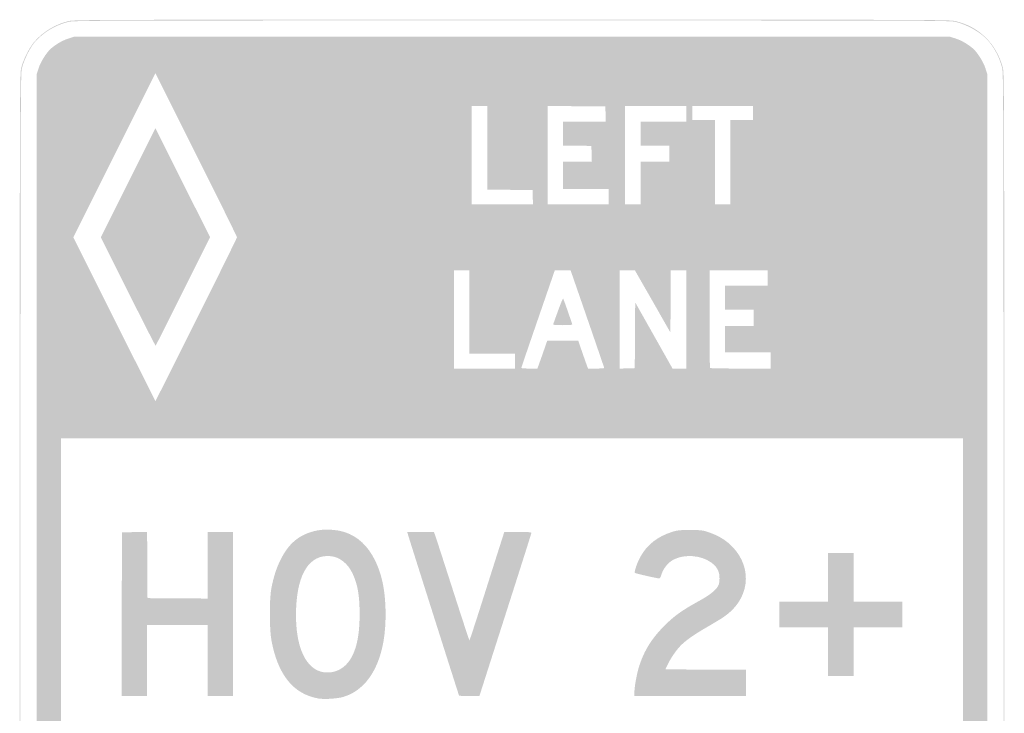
# Model space of a CAD drawing. Header units: inches. Extents: x -15 to 15, y -21 to 21.
# Tile 2 of 2: x -15 to 15, y -0.2 to 21. Entities that reach past the tile are written whole.
import ezdxf

# ---------------------------------------------------------------- set-up
doc = ezdxf.new("R2010")
doc.units = ezdxf.units.IN
doc.header["$MEASUREMENT"] = 0

msp = doc.modelspace()

# ---------------------------------------------------------------- hatches: boundary and pattern name
h = msp.add_hatch(color=7)
edge = h.paths.add_edge_path()
edge.add_spline(control_points=[(-13.553, -20.934), (-13.919, -20.844), (-14.291, -20.611), (-14.548, -20.312), (-14.704, -20.129), (-14.888, -19.756), (-14.945, -19.505), (-14.987, -19.323), (-14.988, -18.604), (-14.988, -0.012), (-14.988, 18.58), (-14.987, 19.299), (-14.945, 19.481), (-14.888, 19.733), (-14.704, 20.106), (-14.548, 20.288), (-14.282, 20.598), (-13.895, 20.833), (-13.502, 20.924), (-13.32, 20.965), (-12.849, 20.967), (0, 20.967), (12.866, 20.967), (13.32, 20.966), (13.502, 20.923), (14.219, 20.758), (14.749, 20.236), (14.944, 19.505), (14.987, 19.344), (14.988, 18.819), (14.988, -0.012), (14.988, -18.843), (14.987, -19.368), (14.944, -19.528), (14.858, -19.85), (14.727, -20.104), (14.521, -20.348), (14.302, -20.608), (13.872, -20.863), (13.521, -20.941), (13.366, -20.975), (12.175, -20.979), (-0.016, -20.977), (-12.699, -20.975), (-13.393, -20.973), (-13.553, -20.934)], knot_values=[0, 0, 0, 0, 1, 1, 1, 2, 2, 2, 3, 3, 3, 4, 4, 4, 5, 5, 5, 6, 6, 6, 7, 7, 7, 8, 8, 8, 9, 9, 9, 10, 10, 10, 11, 11, 11, 12, 12, 12, 13, 13, 13, 14, 14, 14, 15, 15, 15, 15], degree=3, periodic=0)
edge = h.paths.add_edge_path(flags=0)
edge.add_spline(control_points=[(13.521, -20.917), (13.867, -20.84), (14.302, -20.584), (14.508, -20.336), (14.706, -20.098), (14.836, -19.843), (14.921, -19.528), (14.963, -19.368), (14.965, -18.843), (14.965, -0.012), (14.965, 18.819), (14.963, 19.344), (14.921, 19.505), (14.836, 19.819), (14.706, 20.074), (14.508, 20.313), (14.299, 20.565), (13.87, 20.815), (13.502, 20.9), (13.32, 20.942), (12.866, 20.943), (0, 20.943), (-12.849, 20.943), (-13.32, 20.942), (-13.502, 20.9), (-13.89, 20.811), (-14.28, 20.575), (-14.535, 20.276), (-14.681, 20.105), (-14.866, 19.724), (-14.922, 19.481), (-14.963, 19.299), (-14.965, 18.58), (-14.965, -0.012), (-14.965, -18.604), (-14.963, -19.323), (-14.922, -19.505), (-14.866, -19.748), (-14.681, -20.128), (-14.535, -20.3), (-14.289, -20.588), (-13.914, -20.822), (-13.553, -20.91), (-13.393, -20.95), (-12.699, -20.952), (-0.016, -20.953), (12.175, -20.955), (13.366, -20.952), (13.521, -20.917)], knot_values=[0, 0, 0, 0, 1, 1, 1, 2, 2, 2, 3, 3, 3, 4, 4, 4, 5, 5, 5, 6, 6, 6, 7, 7, 7, 8, 8, 8, 9, 9, 9, 10, 10, 10, 11, 11, 11, 12, 12, 12, 13, 13, 13, 14, 14, 14, 15, 15, 15, 16, 16, 16, 16], degree=3, periodic=0)
h = msp.add_hatch(color=7)
edge = h.paths.add_edge_path()
edge.add_spline(control_points=[(-13.325, -20.46), (-13.601, -20.412), (-13.94, -20.23), (-14.107, -20.04), (-14.239, -19.89), (-14.353, -19.693), (-14.412, -19.513)], knot_values=[0, 0, 0, 0, 1, 1, 1, 2, 2, 2, 2], degree=3, periodic=0)
edge.add_line((-14.412, -19.513), (-14.469, -19.34))
edge.add_line((-14.469, -19.34), (-14.469, -0.012))
edge.add_line((-14.469, -0.012), (-14.469, 19.316))
edge.add_line((-14.469, 19.316), (-14.411, 19.493))
edge.add_spline(control_points=[(-14.411, 19.493), (-14.346, 19.691), (-14.172, 19.968), (-14.039, 20.084), (-13.887, 20.218), (-13.691, 20.332), (-13.511, 20.391)], knot_values=[0, 0, 0, 0, 1, 1, 1, 2, 2, 2, 2], degree=3, periodic=0)
edge.add_line((-13.511, 20.391), (-13.337, 20.448))
edge.add_line((-13.337, 20.448), (0, 20.448))
edge.add_line((0, 20.448), (13.337, 20.448))
edge.add_line((13.337, 20.448), (13.51, 20.392))
edge.add_spline(control_points=[(13.51, 20.392), (13.689, 20.333), (13.887, 20.218), (14.039, 20.084), (14.172, 19.968), (14.347, 19.689), (14.412, 19.492)], knot_values=[0, 0, 0, 0, 1, 1, 1, 2, 2, 2, 2], degree=3, periodic=0)
edge.add_line((14.412, 19.492), (14.469, 19.316))
edge.add_line((14.469, 19.316), (14.469, -0.012))
edge.add_line((14.469, -0.012), (14.469, -19.34))
edge.add_line((14.469, -19.34), (14.413, -19.512))
edge.add_spline(control_points=[(14.413, -19.512), (14.354, -19.69), (14.239, -19.889), (14.107, -20.04), (13.994, -20.168), (13.736, -20.335), (13.537, -20.407)], knot_values=[0, 0, 0, 0, 1, 1, 1, 2, 2, 2, 2], degree=3, periodic=0)
edge.add_line((13.537, -20.407), (13.361, -20.472))
edge.add_line((13.361, -20.472), (0.071, -20.475))
edge.add_spline(control_points=[(0.071, -20.475), (-7.239, -20.477), (-13.267, -20.47), (-13.325, -20.46)], knot_values=[0, 0, 0, 0, 1, 1, 1, 1], degree=3, periodic=0)
edge = h.paths.add_edge_path(flags=0)
edge.add_spline(control_points=[(13.315, -19.689), (13.467, -19.637), (13.635, -19.47), (13.687, -19.317), (13.724, -19.21), (13.726, -18.227), (13.726, -5.491)], knot_values=[0, 0, 0, 0, 1, 1, 1, 2, 2, 2, 2], degree=3, periodic=0)
edge.add_line((13.726, -5.491), (13.726, 8.219))
edge.add_line((13.726, 8.219), (0, 8.219))
edge.add_line((0, 8.219), (-13.726, 8.219))
edge.add_line((-13.726, 8.219), (-13.726, -5.479))
edge.add_spline(control_points=[(-13.726, -5.479), (-13.726, -17.878), (-13.723, -19.19), (-13.689, -19.303), (-13.64, -19.469), (-13.472, -19.641), (-13.31, -19.69), (-13.209, -19.721), (-11.63, -19.726), (0.002, -19.727), (12.262, -19.729), (13.207, -19.726), (13.315, -19.689)], knot_values=[0, 0, 0, 0, 1, 1, 1, 2, 2, 2, 3, 3, 3, 4, 4, 4, 4], degree=3, periodic=0)
edge = h.paths.add_edge_path(flags=0)
edge.add_spline(control_points=[(-9.611, 11.828), (-8.93, 13.19), (-8.373, 14.32), (-8.373, 14.34), (-8.373, 14.359), (-8.931, 15.492), (-9.614, 16.857)], knot_values=[0, 0, 0, 0, 1, 1, 1, 2, 2, 2, 2], degree=3, periodic=0)
edge.add_line((-9.614, 16.857), (-10.855, 19.34))
edge.add_line((-10.855, 19.34), (-12.105, 16.84))
edge.add_line((-12.105, 16.84), (-13.355, 14.34))
edge.add_line((-13.355, 14.34), (-12.108, 11.846))
edge.add_spline(control_points=[(-12.108, 11.846), (-11.422, 10.474), (-10.858, 9.351), (-10.855, 9.351), (-10.852, 9.351), (-10.292, 10.466), (-9.611, 11.828)], knot_values=[0, 0, 0, 0, 1, 1, 1, 2, 2, 2, 2], degree=3, periodic=0)
h.paths.add_polyline_path([(0.094, 10.566), (0.094, 10.79), (-0.601, 10.79), (-1.297, 10.79), (-1.297, 12.064), (-1.297, 13.337), (-1.533, 13.337), (-1.769, 13.337), (-1.769, 11.84), (-1.769, 10.342), (-0.837, 10.342), (0.094, 10.342), (0.094, 10.566)], flags=0)
edge = h.paths.add_edge_path(flags=0)
edge.add_spline(control_points=[(0.844, 10.537), (0.882, 10.644), (0.95, 10.835), (0.993, 10.961)], knot_values=[0, 0, 0, 0, 1, 1, 1, 1], degree=3, periodic=0)
edge.add_line((0.993, 10.961), (1.073, 11.191))
edge.add_line((1.073, 11.191), (1.545, 11.191))
edge.add_line((1.545, 11.191), (2.017, 11.191))
edge.add_line((2.017, 11.191), (2.12, 10.89))
edge.add_spline(control_points=[(2.12, 10.89), (2.177, 10.725), (2.244, 10.534), (2.269, 10.466)], knot_values=[0, 0, 0, 0, 1, 1, 1, 1], degree=3, periodic=0)
edge.add_line((2.269, 10.466), (2.315, 10.342))
edge.add_line((2.315, 10.342), (2.561, 10.342))
edge.add_spline(control_points=[(2.561, 10.342), (2.696, 10.342), (2.807, 10.349), (2.807, 10.359), (2.807, 10.368), (2.576, 11.042), (2.295, 11.856)], knot_values=[0, 0, 0, 0, 1, 1, 1, 2, 2, 2, 2], degree=3, periodic=0)
edge.add_line((2.295, 11.856), (1.783, 13.337))
edge.add_line((1.783, 13.337), (1.544, 13.337))
edge.add_line((1.544, 13.337), (1.304, 13.337))
edge.add_line((1.304, 13.337), (0.794, 11.857))
edge.add_spline(control_points=[(0.794, 11.857), (0.513, 11.043), (0.283, 10.369), (0.283, 10.36), (0.283, 10.35), (0.393, 10.342), (0.528, 10.342)], knot_values=[0, 0, 0, 0, 1, 1, 1, 2, 2, 2, 2], degree=3, periodic=0)
edge.add_line((0.528, 10.342), (0.774, 10.342))
edge.add_line((0.774, 10.342), (0.844, 10.537))
h.paths.add_polyline_path([(3.744, 11.355), (3.751, 12.357), (4.319, 11.35), (4.887, 10.342), (5.097, 10.342), (5.307, 10.342), (5.307, 11.84), (5.307, 13.337), (5.071, 13.337), (4.835, 13.337), (4.829, 12.389), (4.823, 11.441), (4.282, 12.389), (3.74, 13.337), (3.509, 13.337), (3.278, 13.337), (3.278, 11.839), (3.278, 10.34), (3.508, 10.347), (3.738, 10.354), (3.744, 11.355)], flags=0)
edge = h.paths.add_edge_path(flags=0)
edge.add_line((7.877, 10.59), (7.877, 10.837))
edge.add_line((7.877, 10.837), (7.182, 10.837))
edge.add_line((7.182, 10.837), (6.486, 10.837))
edge.add_line((6.486, 10.837), (6.486, 11.238))
edge.add_line((6.486, 11.238), (6.486, 11.639))
edge.add_line((6.486, 11.639), (6.922, 11.639))
edge.add_line((6.922, 11.639), (7.358, 11.639))
edge.add_line((7.358, 11.639), (7.358, 11.887))
edge.add_line((7.358, 11.887), (7.358, 12.134))
edge.add_line((7.358, 12.134), (6.922, 12.134))
edge.add_line((6.922, 12.134), (6.486, 12.134))
edge.add_line((6.486, 12.134), (6.486, 12.5))
edge.add_line((6.486, 12.5), (6.486, 12.866))
edge.add_line((6.486, 12.866), (7.134, 12.866))
edge.add_line((7.134, 12.866), (7.783, 12.866))
edge.add_line((7.783, 12.866), (7.783, 13.101))
edge.add_line((7.783, 13.101), (7.783, 13.337))
edge.add_line((7.783, 13.337), (6.899, 13.337))
edge.add_line((6.899, 13.337), (6.014, 13.337))
edge.add_line((6.014, 13.337), (6.014, 11.855))
edge.add_spline(control_points=[(6.014, 11.855), (6.014, 11.04), (6.021, 10.366), (6.03, 10.358), (6.039, 10.349), (6.458, 10.342), (6.961, 10.342)], knot_values=[0, 0, 0, 0, 1, 1, 1, 2, 2, 2, 2], degree=3, periodic=0)
edge.add_line((6.961, 10.342), (7.877, 10.342))
edge.add_line((7.877, 10.342), (7.877, 10.59))
h.paths.add_polyline_path([(0.632, 15.56), (0.625, 15.778), (-0.065, 15.785), (-0.755, 15.791), (-0.755, 17.064), (-0.755, 18.337), (-0.991, 18.337), (-1.226, 18.337), (-1.226, 16.84), (-1.226, 15.342), (-0.294, 15.342), (0.639, 15.342), (0.632, 15.56)], flags=0)
h.paths.add_polyline_path([(2.948, 15.578), (2.948, 15.814), (2.252, 15.814), (1.557, 15.814), (1.557, 16.226), (1.557, 16.639), (1.994, 16.639), (2.431, 16.639), (2.424, 16.881), (2.417, 17.123), (1.987, 17.129), (1.557, 17.135), (1.557, 17.501), (1.557, 17.866), (2.206, 17.866), (2.855, 17.866), (2.849, 18.096), (2.842, 18.325), (1.963, 18.332), (1.085, 18.338), (1.085, 16.84), (1.085, 15.342), (2.017, 15.342), (2.948, 15.342), (2.948, 15.578)], flags=0)
h.paths.add_polyline_path([(3.915, 15.991), (3.915, 16.639), (4.351, 16.639), (4.788, 16.639), (4.788, 16.887), (4.788, 17.134), (4.351, 17.134), (3.915, 17.134), (3.915, 17.5), (3.915, 17.866), (4.611, 17.866), (5.307, 17.866), (5.307, 18.101), (5.307, 18.337), (4.375, 18.337), (3.443, 18.337), (3.443, 16.84), (3.443, 15.342), (3.679, 15.342), (3.915, 15.342), (3.915, 15.991)], flags=0)
h.paths.add_polyline_path([(6.651, 16.627), (6.651, 17.913), (6.993, 17.913), (7.335, 17.913), (7.335, 18.125), (7.335, 18.337), (6.415, 18.337), (5.495, 18.337), (5.495, 18.125), (5.495, 17.913), (5.837, 17.913), (6.179, 17.913), (6.179, 16.627), (6.179, 15.342), (6.415, 15.342), (6.651, 15.342), (6.651, 16.627)], flags=0)
h = msp.add_hatch(color=7)
edge = h.paths.add_edge_path()
edge.add_line((-11.69, 12.685), (-12.518, 14.34))
edge.add_line((-12.518, 14.34), (-11.686, 16.002))
edge.add_line((-11.686, 16.002), (-10.855, 17.665))
edge.add_line((-10.855, 17.665), (-10.024, 16.002))
edge.add_line((-10.024, 16.002), (-9.192, 14.34))
edge.add_line((-9.192, 14.34), (-10.015, 12.693))
edge.add_spline(control_points=[(-10.015, 12.693), (-10.467, 11.787), (-10.843, 11.042), (-10.85, 11.038), (-10.857, 11.033), (-11.235, 11.774), (-11.69, 12.685)], knot_values=[0, 0, 0, 0, 1, 1, 1, 2, 2, 2, 2], degree=3, periodic=0)
h = msp.add_hatch(color=7)
edge = h.paths.add_edge_path()
edge.add_spline(control_points=[(1.255, 11.692), (1.437, 12.209), (1.544, 12.486), (1.557, 12.471), (1.566, 12.461), (1.629, 12.288), (1.699, 12.087), (1.768, 11.886), (1.829, 11.708), (1.834, 11.692), (1.842, 11.67), (1.774, 11.663), (1.545, 11.663), (1.315, 11.663), (1.247, 11.67), (1.255, 11.692)], knot_values=[0, 0, 0, 0, 1, 1, 1, 2, 2, 2, 3, 3, 3, 4, 4, 4, 5, 5, 5, 5], degree=3, periodic=0)
h = msp.add_hatch(color=7)
edge = h.paths.add_edge_path()
edge.add_spline(control_points=[(-5.902, 0.294), (-6.664, 0.433), (-7.132, 1.019), (-7.326, 2.075), (-7.387, 2.406), (-7.388, 3.321), (-7.328, 3.638), (-7.261, 3.988), (-7.177, 4.252), (-7.053, 4.505), (-6.803, 5.01), (-6.498, 5.27), (-6.008, 5.394), (-5.737, 5.462), (-5.35, 5.446), (-5.082, 5.356), (-4.691, 5.224), (-4.383, 4.935), (-4.173, 4.505), (-3.965, 4.077), (-3.871, 3.641), (-3.851, 3.019), (-3.806, 1.592), (-4.28, 0.601), (-5.129, 0.343), (-5.315, 0.287), (-5.721, 0.261), (-5.902, 0.294)], knot_values=[0, 0, 0, 0, 1, 1, 1, 2, 2, 2, 3, 3, 3, 4, 4, 4, 5, 5, 5, 6, 6, 6, 7, 7, 7, 8, 8, 8, 9, 9, 9, 9], degree=3, periodic=0)
edge = h.paths.add_edge_path(flags=0)
edge.add_spline(control_points=[(-5.294, 1.153), (-4.857, 1.353), (-4.64, 1.913), (-4.639, 2.842), (-4.638, 3.416), (-4.695, 3.756), (-4.847, 4.085), (-4.995, 4.406), (-5.247, 4.606), (-5.535, 4.629), (-6.163, 4.679), (-6.534, 4.104), (-6.573, 3.019), (-6.607, 2.087), (-6.391, 1.42), (-5.977, 1.177), (-5.781, 1.062), (-5.513, 1.053), (-5.294, 1.153)], knot_values=[0, 0, 0, 0, 1, 1, 1, 2, 2, 2, 3, 3, 3, 4, 4, 4, 5, 5, 5, 6, 6, 6, 6], degree=3, periodic=0)
h = msp.add_hatch(color=7)
edge = h.paths.add_edge_path()
edge.add_spline(control_points=[(3.726, 0.463), (3.726, 0.657), (3.802, 1.067), (3.882, 1.309), (4.037, 1.775), (4.262, 2.13), (4.645, 2.514), (4.941, 2.81), (5.181, 2.981), (5.721, 3.278), (6.057, 3.463), (6.249, 3.627), (6.296, 3.77), (6.313, 3.822), (6.322, 3.926), (6.316, 4.011), (6.305, 4.191), (6.229, 4.315), (6.057, 4.44), (5.756, 4.656), (5.257, 4.695), (4.927, 4.527), (4.766, 4.446), (4.606, 4.256), (4.557, 4.089), (4.531, 4), (4.504, 3.95), (4.481, 3.95), (4.421, 3.95), (3.763, 4.099), (3.741, 4.117), (3.713, 4.142), (3.81, 4.429), (3.906, 4.602), (4.112, 4.978), (4.429, 5.227), (4.883, 5.369), (5.036, 5.417), (5.106, 5.424), (5.425, 5.424), (5.776, 5.423), (5.799, 5.42), (6.014, 5.346), (6.303, 5.246), (6.536, 5.1), (6.724, 4.9), (7.346, 4.239), (7.222, 3.299), (6.445, 2.775), (6.364, 2.72), (6.131, 2.579), (5.926, 2.461), (5.512, 2.221), (5.273, 2.051), (5.115, 1.882), (4.979, 1.736), (4.827, 1.511), (4.739, 1.326)], knot_values=[0, 0, 0, 0, 1, 1, 1, 2, 2, 2, 3, 3, 3, 4, 4, 4, 5, 5, 5, 6, 6, 6, 7, 7, 7, 8, 8, 8, 9, 9, 9, 10, 10, 10, 11, 11, 11, 12, 12, 12, 13, 13, 13, 14, 14, 14, 15, 15, 15, 16, 16, 16, 17, 17, 17, 18, 18, 18, 19, 19, 19, 19], degree=3, periodic=0)
edge.add_line((4.739, 1.326), (4.67, 1.179))
edge.add_line((4.67, 1.179), (5.896, 1.173))
edge.add_line((5.896, 1.173), (7.123, 1.167))
edge.add_line((7.123, 1.167), (7.123, 0.766))
edge.add_line((7.123, 0.766), (7.123, 0.366))
edge.add_line((7.123, 0.366), (5.425, 0.366))
edge.add_line((5.425, 0.366), (3.726, 0.366))
edge.add_line((3.726, 0.366), (3.726, 0.463))
for points in [[(-11.881, 2.86), (-11.875, 5.354), (-11.492, 5.36), (-11.109, 5.367), (-11.103, 4.358), (-11.097, 3.349), (-10.183, 3.343), (-9.269, 3.337), (-9.269, 4.351), (-9.269, 5.366), (-8.88, 5.366), (-8.491, 5.366), (-8.491, 2.866), (-8.491, 0.366), (-8.88, 0.366), (-9.269, 0.366), (-9.269, 1.45), (-9.269, 2.535), (-10.189, 2.535), (-11.108, 2.535), (-11.108, 1.45), (-11.108, 0.366), (-11.498, 0.366), (-11.887, 0.366), (-11.881, 2.86)], [(9.623, 1.722), (9.623, 2.465), (8.88, 2.465), (8.137, 2.465), (8.137, 2.854), (8.137, 3.243), (8.88, 3.243), (9.623, 3.243), (9.623, 3.986), (9.623, 4.729), (10.012, 4.729), (10.401, 4.729), (10.401, 3.986), (10.401, 3.243), (11.144, 3.243), (11.887, 3.243), (11.887, 2.854), (11.887, 2.465), (11.144, 2.465), (10.401, 2.465), (10.401, 1.722), (10.401, 0.979), (10.012, 0.979), (9.623, 0.979), (9.623, 1.722)]]:
    msp.add_hatch(color=7).paths.add_polyline_path(points)
h = msp.add_hatch(color=7)
edge = h.paths.add_edge_path()
edge.add_spline(control_points=[(-1.612, 0.383), (-1.623, 0.402), (-3.153, 5.225), (-3.176, 5.313)], knot_values=[0, 0, 0, 0, 1, 1, 1, 1], degree=3, periodic=0)
edge.add_line((-3.176, 5.313), (-3.189, 5.366))
edge.add_line((-3.189, 5.366), (-2.784, 5.366))
edge.add_line((-2.784, 5.366), (-2.38, 5.366))
edge.add_line((-2.38, 5.366), (-2.349, 5.289))
edge.add_spline(control_points=[(-2.349, 5.289), (-2.332, 5.247), (-2.091, 4.504), (-1.813, 3.638), (-1.536, 2.773), (-1.303, 2.064), (-1.296, 2.064), (-1.288, 2.064), (-1.1, 2.639), (-0.877, 3.343), (-0.654, 4.047), (-0.418, 4.79), (-0.353, 4.994)], knot_values=[0, 0, 0, 0, 1, 1, 1, 2, 2, 2, 3, 3, 3, 4, 4, 4, 4], degree=3, periodic=0)
edge.add_line((-0.353, 4.994), (-0.234, 5.366))
edge.add_line((-0.234, 5.366), (0.178, 5.366))
edge.add_spline(control_points=[(0.178, 5.366), (0.489, 5.366), (0.59, 5.358), (0.59, 5.336), (0.59, 5.32), (0.261, 4.283), (-0.14, 3.031), (-0.541, 1.779), (-0.897, 0.667), (-0.931, 0.56)], knot_values=[0, 0, 0, 0, 1, 1, 1, 2, 2, 2, 3, 3, 3, 3], degree=3, periodic=0)
edge.add_line((-0.931, 0.56), (-0.993, 0.366))
edge.add_line((-0.993, 0.366), (-1.297, 0.366))
edge.add_spline(control_points=[(-1.297, 0.366), (-1.464, 0.366), (-1.606, 0.374), (-1.612, 0.383)], knot_values=[0, 0, 0, 0, 1, 1, 1, 1], degree=3, periodic=0)

doc.saveas('drawing.dxf')
